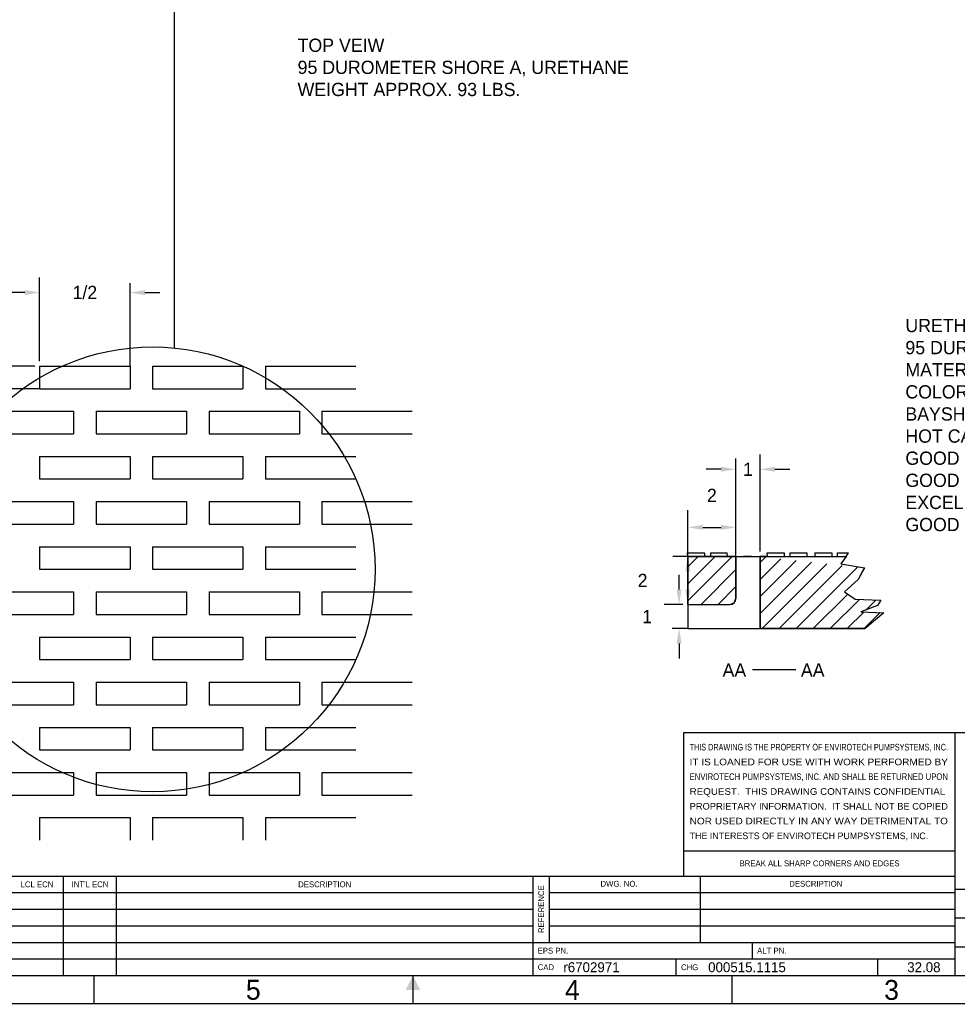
# Model space of a CAD drawing. Extents: x 0 to 108, y 0 to 78.
# Tile 2 of 53: x 38 to 77, y 0 to 41. Entities that reach past the tile are written whole.
import ezdxf
from ezdxf.enums import TextEntityAlignment as Align

# ---------------------------------------------------------------- set-up
doc = ezdxf.new("R2010")
doc.units = 0
doc.header["$LTSCALE"] = 3.5
doc.header["$MEASUREMENT"] = 0
for name, color, linetype in [('$INFO', 7, 'CONTINUOUS'), ('BORDER-35', 1, 'CONTINUOUS'), ('BORDER-50', 2, 'CONTINUOUS'), ('BORDER-70', 6, 'CONTINUOUS'), ('BORDER_OUTLINE-70', 5, 'CONTINUOUS'), ('DIMENSIONS-35', 7, 'CONTINUOUS'), ('MEDIUM-50', 2, 'CONTINUOUS'), ('OBJECT-70', 3, 'CONTINUOUS'), ('TEXT-50', 2, 'CONTINUOUS')]:
    doc.layers.add(name, color=color, linetype=linetype)
doc.styles.add('BGA-STD', font='bgastd')
doc.styles.add('BGA-STD-4', font='bgastd', dxfattribs={"height": 0.55118})
doc.dimstyles.get("Standard").update_dxf_attribs({"dimtxt": 0.18, "dimasz": 0.18, "dimexe": 0.18, "dimexo": 0.0625, "dimgap": 0.09, "dimtad": 0, "dimtih": 1, "dimtoh": 1, "dimdec": 4, "dimzin": 0, "dimdsep": 46, "dimtxsty": 'Standard', "dimcen": 0.09, "dimadec": 0, "dimazin": 0, "dimtfac": 1, "dimtdec": 4, "dimtofl": 0, "dimtmove": 0, "dimatfit": 3, "dimfxl": 0, "dimtolj": 1, "dimtzin": 0, "dimarcsym": 0})
pattern_1 = [(45, (40.60014, -45.7826), (-0.3535534, 0.3535534), [])]

# ---------------------------------------------------------------- blocks, each defined once
blk = doc.blocks.new('BORDRDD')
at = {"layer": 'BORDER-35'}
for p, q in [((288.18, 8.46), (288.18, 38.46)), ((304.18, 8.46), (304.18, 38.46)), ((434.68, 18.46), (434.68, 38.46)), ((480.25, 18.46), (480.25, 38.46)), ((224.18, 33.46), (429.68, 33.46)), ((434.67, 33.46), (556.98, 33.46)), ((556.98, 34.5), (649.56, 34.5)), ((224.18, 28.46), (429.68, 28.46)), ((434.67, 28.46), (556.98, 28.46)), ((556.98, 25.82), (649.56, 25.82)), ((224.18, 23.46), (429.68, 23.46)), ((434.67, 23.46), (556.98, 23.46)), ((224.18, 18.46), (429.68, 18.46)), ((556.98, 17.14), (649.56, 17.14)), ((224.18, 13.46), (429.68, 13.46)), ((0, 0), (787, 0))]:
    blk.add_line(p, q, dxfattribs=at)
at = {"layer": 'BORDER-50'}
for p, q in [((429.68, 38.46), (429.68, 8.46)), ((429.68, 18.46), (434.68, 18.46)), ((434.68, 18.46), (556.98, 18.46)), ((495.83, 18.46), (495.83, 13.46)), ((429.68, 13.46), (556.98, 13.46)), ((472.78, 13.46), (472.78, 8.46)), ((533.55, 13.46), (533.55, 8.46)), ((297.3, 8.46), (297.3, -0.22)), ((393.5, 8.46), (393.5, -0.22)), ((489.7, 8.46), (489.7, -0.22))]:
    blk.add_line(p, q, dxfattribs=at)
at = {"layer": 'BORDER-70'}
blk.add_solid([(391.33, 4.12), (395.67, 4.12), (393.5, 8.46)], dxfattribs=at)
at = {"layer": 'BORDER_OUTLINE-70'}
for p, q in [((475.24, 81.74), (556.98, 81.74)), ((475.24, 46.1), (475.24, 81.74)), ((556.98, 8.46), (556.98, 81.74)), ((556.98, 81.74), (778.32, 81.74)), ((475.24, 46.1), (556.98, 46.1)), ((475.24, 38.46), (475.24, 46.1)), ((13.68, 38.46), (475.24, 38.46)), ((475.24, 38.46), (556.98, 38.46)), ((8.68, 8.46), (778.32, 8.46))]:
    blk.add_line(p, q, dxfattribs=at)
at = {"layer": 'BORDER-35', "style": 'BGA-STD'}
for s, width, p, p2 in [('THIS DRAWING IS THE PROPERTY OF ENVIROTECH PUMPSYSTEMS, INC.', 0.721647, (476.94, 76.32), (554.81, 76.32)), ('IT IS LOANED FOR USE WITH WORK PERFORMED BY', 0.9699, (476.94, 71.86), (554.81, 71.86)), ('ENVIROTECH PUMPSYSTEMS, INC. AND SHALL BE RETURNED UPON', 0.764137, (476.94, 67.41), (554.81, 67.41)), ('REQUEST.  THIS DRAWING CONTAINS CONFIDENTIAL ', 0.976853, (476.94, 62.95), (554.81, 62.95)), ('PROPRIETARY INFORMATION.  IT SHALL NOT BE COPIED', 0.91765, (476.94, 58.49), (554.81, 58.49)), ('NOR USED DIRECTLY IN ANY WAY DETRIMENTAL TO', 0.998322, (476.94, 54.04), (554.81, 54.04))]:
    blk.add_text(s, height=2, dxfattribs=dict(at, width=width)).set_placement(p, p2, align=Align.FIT)
at = {"layer": 'BORDER-35'}
for s, height, style, p in [('THE INTERESTS OF ENVIROTECH PUMPSYSTEMS, INC.', 2, 'BGA-STD', (476.94, 49.58)), ('EPS PN.', 1.75, 'BGA-STD-4', (431.12, 15.08)), ('ALT PN.', 1.75, 'BGA-STD-4', (497.29, 15.08)), ('CAD', 1.75, 'BGA-STD-4', (431.13, 10.08)), ('CHG', 1.75, 'BGA-STD-4', (474.34, 10.08))]:
    blk.add_text(s, height=height, dxfattribs=dict(at, style=style)).set_placement(p)
at = {"layer": 'BORDER-35', "style": 'BGA-STD-4'}
for s, p in [('BREAK ALL SHARP CORNERS AND EDGES', (516.11, 42.28)), ('LCL ECN', (280.18, 35.96)), ("INT'L ECN", (296.18, 35.96)), ('DESCRIPTION', (366.93, 35.96))]:
    blk.add_text(s, height=1.75, dxfattribs=at).set_placement(p, align=Align.MIDDLE)
at = {"layer": 'BORDER-35', "style": 'BGA-STD'}
for s, p in [('DWG. NO.', (455.66, 35.25)), ('DESCRIPTION', (514.97, 35.25))]:
    blk.add_text(s, height=1.75, dxfattribs=at).set_placement(p, align=Align.CENTER)
at = {"layer": 'BORDER-35', "style": 'BGA-STD-4'}
blk.add_text('REFERENCE', height=1.75, rotation=90, dxfattribs=at).set_placement((432.18, 28.46), align=Align.MIDDLE)
at = {"layer": 'BORDER-70', "style": 'BGA-STD-4'}
for s, p in [('5', (345.4, 4.12)), ('4', (441.6, 4.12)), ('3', (537.81, 4.12))]:
    blk.add_text(s, height=6, dxfattribs=at).set_placement(p, align=Align.MIDDLE)
blk = doc.blocks.new('DATA2RDD')
at = {"layer": 'BORDER-50', "style": 'BGA-STD-4'}
blk.add_attdef('SIDE_DWG_NO', (780.62, 255.49), '', height=4, rotation=270, dxfattribs=at)
at = {"layer": 'BORDER-50', "style": 'BGA-STD-4', "flags": 1}
for tag, p in [('IN', (595.89, 70.45)), ('MM', (621.22, 70.45))]:
    blk.add_attdef(tag, text='', height=3, dxfattribs=at).set_placement(p, align=Align.CENTER)
at = {"layer": 'BORDER-50', "style": 'BGA-STD-4'}
for tag, p, height in [('SCALE', (662.78, 24.46), 4), ('CAD', (438.87, 9.46), 3), ('CHG', (482.52, 9.46), 3), ('TIME', (542.54, 9.46), 3)]:
    blk.add_attdef(tag, p, '', height=height, dxfattribs=at)
blk = doc.blocks.new('*D24')
at = {"layer": 'DIMENSIONS-35', "lineweight": -2}
for p, q in [((68.644, 18.787), (68.644, 22.82)), ((67.024, 22.2), (66.404, 22.2)), ((69.264, 22.2), (69.885, 22.2))]:
    blk.add_line(p, q, dxfattribs=at)
at = {"layer": 'DIMENSIONS-35'}
for points in [[(67.024, 22.303), (67.024, 22.096), (67.644, 22.2)], [(69.264, 22.303), (69.264, 22.096), (68.644, 22.2)]]:
    blk.add_solid(points, dxfattribs=at)
at = {"layer": 'DIMENSIONS-35', "color": 2, "insert": (68.144, 22.2), "char_height": 0.5512, "attachment_point": 5, "style": 'BGA-STD-4'}
blk.add_mtext('\\A1;1', dxfattribs=at)
blk = doc.blocks.new('*D25')
at = {"layer": 'DIMENSIONS-35', "lineweight": -2}
for p, q in [((67.644, 18.787), (67.644, 20.406)), ((66.264, 19.786), (67.024, 19.786))]:
    blk.add_line(p, q, dxfattribs=at)
at = {"layer": 'DIMENSIONS-35'}
for points in [[(66.264, 19.889), (66.264, 19.682), (65.644, 19.786)], [(67.024, 19.889), (67.024, 19.682), (67.644, 19.786)]]:
    blk.add_solid(points, dxfattribs=at)
at = {"layer": 'DIMENSIONS-35', "color": 2, "insert": (66.644, 21.115), "char_height": 0.5512, "attachment_point": 5, "style": 'BGA-STD-4'}
blk.add_mtext('\\A1;2', dxfattribs=at)
blk = doc.blocks.new('*D26')
at = {"layer": 'DIMENSIONS-35', "lineweight": -2}
for p, q in [((65.282, 17.2), (65.282, 17.82)), ((65.437, 16.58), (64.661, 16.58)), ((65.282, 14.96), (65.282, 14.34))]:
    blk.add_line(p, q, dxfattribs=at)
at = {"layer": 'DIMENSIONS-35'}
for points in [[(65.178, 17.2), (65.385, 17.2), (65.282, 16.58)], [(65.178, 14.96), (65.385, 14.96), (65.282, 15.58)]]:
    blk.add_solid(points, dxfattribs=at)
at = {"layer": 'DIMENSIONS-35', "color": 2, "insert": (63.953, 16.08), "char_height": 0.5512, "attachment_point": 5, "style": 'BGA-STD-4'}
blk.add_mtext('\\A1;1', dxfattribs=at)
blk = doc.blocks.new('*D27')
at = {"layer": 'DIMENSIONS-35', "lineweight": -2}
for p, q in [((65.437, 18.58), (65.024, 18.58)), ((65.644, 17.2), (65.644, 17.96))]:
    blk.add_line(p, q, dxfattribs=at)
at = {"layer": 'DIMENSIONS-35'}
for points in [[(65.541, 17.96), (65.748, 17.96), (65.644, 18.58)], [(65.541, 17.2), (65.748, 17.2), (65.644, 16.58)]]:
    blk.add_solid(points, dxfattribs=at)
at = {"layer": 'DIMENSIONS-35', "color": 2, "insert": (63.764, 17.58), "char_height": 0.5512, "attachment_point": 5, "style": 'BGA-STD-4'}
blk.add_mtext('\\A1;2', dxfattribs=at)
blk = doc.blocks.new('*D29')
at = {"layer": 'DIMENSIONS-35', "lineweight": -2}
for p, q in [((30.082, 27.107), (30.082, 27.728)), ((38.513, 26.487), (29.462, 26.487)), ((30.082, 24.929), (30.082, 24.309))]:
    blk.add_line(p, q, dxfattribs=at)
at = {"layer": 'DIMENSIONS-35'}
for points in [[(29.979, 27.107), (30.186, 27.107), (30.082, 26.487)], [(29.979, 24.929), (30.186, 24.929), (30.082, 25.549)]]:
    blk.add_solid(points, dxfattribs=at)
at = {"layer": 'DIMENSIONS-35', "color": 2, "insert": (28.465, 26.018), "char_height": 0.5512, "attachment_point": 5, "style": 'BGA-STD-4'}
blk.add_mtext('\\A1;1/8', dxfattribs=at)
blk = doc.blocks.new('*D30')
at = {"layer": 'DIMENSIONS-35', "lineweight": -2}
for p, q in [((38.72, 26.694), (38.72, 30.163)), ((38.1, 29.543), (37.48, 29.543)), ((43.093, 29.543), (43.713, 29.543))]:
    blk.add_line(p, q, dxfattribs=at)
at = {"layer": 'DIMENSIONS-35'}
for points in [[(38.1, 29.646), (38.1, 29.44), (38.72, 29.543)], [(43.093, 29.646), (43.093, 29.44), (42.473, 29.543)]]:
    blk.add_solid(points, dxfattribs=at)
at = {"layer": 'DIMENSIONS-35', "color": 2, "insert": (40.597, 29.543), "char_height": 0.5512, "attachment_point": 5, "style": 'BGA-STD-4'}
blk.add_mtext('\\A1;1/2', dxfattribs=at)

msp = doc.modelspace()

# ---------------------------------------------------------------- hatches: boundary and pattern name
at = {"layer": 'TEXT-50'}
h = msp.add_hatch(dxfattribs=at)
h.set_pattern_fill('_USER', color=256, scale=0.5, angle=45, style=0, pattern_type=0)
h.set_pattern_definition(pattern_1)
h.paths.add_polyline_path([(67.6441, 16.83), (67.6441, 18.58), (65.6441, 18.58), (65.6441, 16.58), (67.3941, 16.58), (67.5709, 16.6532)])
h = msp.add_hatch(dxfattribs=at)
h.set_pattern_fill('_USER', color=256, scale=0.5, angle=45, style=0, pattern_type=0)
h.set_pattern_definition(pattern_1)
h.paths.add_polyline_path([(68.6441, 18.58), (72.2182, 18.58), (72.0015, 18.2662), (72.9775, 18.1036), (72.7261, 17.6161), (72.1494, 17.1138), (72.593, 16.8035), (73.6577, 16.7592), (73.5246, 16.5376), (72.8296, 16.2716), (73.7908, 16.2421), (73.011, 15.58), (68.6441, 15.58)])
edge = h.paths.add_edge_path(flags=16)
edge.add_line((72.0015, 18.2662), (72.9775, 18.1036))
edge.add_line((72.2182, 18.58), (72.0015, 18.2662))
edge.add_line((68.6441, 18.58), (72.2182, 18.58))

# ---------------------------------------------------------------- linework, layer by layer
at = {"layer": 'DIMENSIONS-35'}
for p, q in [((42.4729, 26.4872), (42.4729, 29.9314)), ((38.7203, 25.5491), (29.4712, 25.5491)), ((67.6441, 18.58), (67.6441, 22.6466)), ((65.6441, 18.58), (65.6441, 20.5009)), ((65.6441, 15.58), (64.9908, 15.58))]:
    msp.add_line(p, q, dxfattribs=at)
at = {"layer": 'OBJECT-70'}
for p, q in [((38.7203, 26.4872), (42.4729, 26.4872)), ((38.7203, 26.4872), (38.7203, 25.5491)), ((40.1275, 26.4872), (41.0657, 26.4872)), ((42.4729, 26.4872), (42.4729, 25.5491)), ((43.411, 26.4872), (43.411, 25.5491)), ((43.411, 26.4872), (47.1636, 26.4872)), ((44.8182, 26.4872), (45.7564, 26.4872)), ((47.1636, 26.4872), (47.1636, 25.5491)), ((48.1017, 26.4872), (51.8542, 26.4872)), ((48.1017, 26.4872), (48.1017, 25.5491)), ((49.5089, 26.4872), (50.447, 26.4872)), ((38.7203, 25.5491), (42.4729, 25.5491)), ((43.411, 25.5491), (47.1636, 25.5491)), ((48.1017, 25.5491), (51.8542, 25.5491)), ((36.375, 24.6109), (40.1275, 24.6109)), ((40.1275, 24.6109), (40.1275, 23.6728)), ((41.0657, 24.6109), (44.8182, 24.6109)), ((41.0657, 24.6109), (41.0657, 23.6728)), ((44.8182, 24.6109), (44.8182, 23.6728)), ((45.7564, 24.6109), (49.5089, 24.6109)), ((45.7564, 24.6109), (45.7564, 23.6728)), ((49.5089, 24.6109), (49.5089, 23.6728)), ((50.447, 24.6109), (50.447, 23.6728)), ((50.447, 24.6109), (54.1996, 24.6109)), ((36.375, 23.6728), (40.1275, 23.6728)), ((41.0657, 23.6728), (44.8182, 23.6728)), ((45.7564, 23.6728), (49.5089, 23.6728)), ((50.447, 23.6728), (54.1996, 23.6728)), ((38.7203, 22.7346), (42.4729, 22.7346)), ((38.7203, 22.7346), (38.7203, 21.7965)), ((40.1275, 22.7346), (41.0657, 22.7346)), ((42.4729, 22.7346), (42.4729, 21.7965)), ((43.411, 22.7346), (43.411, 21.7965)), ((43.411, 22.7346), (47.1636, 22.7346)), ((44.8182, 22.7346), (45.7564, 22.7346)), ((47.1636, 22.7346), (47.1636, 21.7965)), ((48.1017, 22.7346), (51.8542, 22.7346)), ((48.1017, 22.7346), (48.1017, 21.7965)), ((49.5089, 22.7346), (50.447, 22.7346)), ((38.7203, 21.7965), (42.4729, 21.7965)), ((43.411, 21.7965), (47.1636, 21.7965)), ((48.1017, 21.7965), (51.8542, 21.7965)), ((36.375, 20.8584), (40.1275, 20.8584)), ((40.1275, 20.8584), (40.1275, 19.9202)), ((41.0657, 20.8584), (44.8182, 20.8584)), ((41.0657, 20.8584), (41.0657, 19.9202)), ((44.8182, 20.8584), (44.8182, 19.9202)), ((45.7564, 20.8584), (49.5089, 20.8584)), ((45.7564, 20.8584), (45.7564, 19.9202)), ((49.5089, 20.8584), (49.5089, 19.9202)), ((50.447, 20.8584), (50.447, 19.9202)), ((50.447, 20.8584), (54.1996, 20.8584)), ((36.375, 19.9202), (40.1275, 19.9202)), ((41.0657, 19.9202), (44.8182, 19.9202)), ((45.7564, 19.9202), (49.5089, 19.9202)), ((50.447, 19.9202), (54.1996, 19.9202)), ((38.7203, 18.9821), (42.4729, 18.9821)), ((38.7203, 18.9821), (38.7203, 18.044)), ((40.1275, 18.9821), (41.0657, 18.9821)), ((42.4729, 18.9821), (42.4729, 18.044)), ((43.411, 18.9821), (43.411, 18.044)), ((43.411, 18.9821), (47.1636, 18.9821)), ((44.8182, 18.9821), (45.7564, 18.9821)), ((47.1636, 18.9821), (47.1636, 18.044)), ((48.1017, 18.9821), (51.8542, 18.9821)), ((48.1017, 18.9821), (48.1017, 18.044)), ((49.5089, 18.9821), (50.447, 18.9821)), ((65.6441, 18.58), (65.3136, 18.5798)), ((65.6441, 18.58), (65.6317, 18.7224)), ((65.6317, 18.7224), (66.3339, 18.7224)), ((67.6441, 18.58), (65.6441, 18.58)), ((65.6441, 16.58), (65.6441, 18.58)), ((66.3053, 18.5804), (65.9747, 18.5802)), ((66.3332, 18.7185), (66.3339, 18.7224)), ((66.3332, 18.7185), (66.3376, 18.5761)), ((66.3332, 18.7185), (66.3332, 18.7185)), ((66.5831, 18.7262), (66.5875, 18.5838)), ((66.5832, 18.7224), (67.2847, 18.7224)), ((66.9665, 18.5809), (66.6359, 18.5807)), ((67.297, 18.5811), (67.2847, 18.7224)), ((67.6441, 18.58), (68.6441, 18.58)), ((67.6441, 18.58), (67.6441, 16.83)), ((68.2888, 18.5818), (67.9582, 18.5816)), ((68.95, 18.5822), (68.6194, 18.582)), ((68.6441, 18.58), (68.6441, 15.58)), ((68.6441, 18.58), (72.2182, 18.58)), ((68.95, 18.5822), (68.9377, 18.7224)), ((68.9377, 18.7224), (69.6424, 18.7224)), ((69.6424, 18.7224), (69.6424, 18.58)), ((69.8975, 18.5917), (69.8975, 18.7224)), ((69.8975, 18.7224), (70.5907, 18.7224)), ((69.8975, 18.5917), (69.8975, 18.5917)), ((69.8975, 18.5917), (69.8975, 18.58)), ((70.5907, 18.7224), (70.5907, 18.58)), ((70.9213, 18.7224), (70.9213, 18.58)), ((70.9213, 18.7224), (71.626, 18.7224)), ((71.626, 18.7224), (71.626, 18.58)), ((71.842, 18.7224), (71.842, 18.58)), ((71.842, 18.7224), (72.3212, 18.7224)), ((72.2182, 18.58), (72.0015, 18.2662)), ((72.2182, 18.58), (72.3212, 18.7224)), ((38.7203, 18.044), (42.4729, 18.044)), ((43.411, 18.044), (47.1636, 18.044)), ((48.1017, 18.044), (51.8542, 18.044)), ((72.0015, 18.2662), (72.9775, 18.1036)), ((72.9775, 18.1036), (72.8444, 17.8673)), ((72.7261, 17.6161), (72.1494, 17.1138)), ((72.8444, 17.8673), (72.7261, 17.6161)), ((36.375, 17.1058), (40.1275, 17.1058)), ((40.1275, 17.1058), (40.1275, 16.1677)), ((41.0657, 17.1058), (44.8182, 17.1058)), ((41.0657, 17.1058), (41.0657, 16.1677)), ((44.8182, 17.1058), (44.8182, 16.1677)), ((45.7564, 17.1058), (49.5089, 17.1058)), ((45.7564, 17.1058), (45.7564, 16.1677)), ((49.5089, 17.1058), (49.5089, 16.1677)), ((50.447, 17.1058), (50.447, 16.1677)), ((50.447, 17.1058), (54.1996, 17.1058)), ((72.1494, 17.1138), (72.593, 16.8035)), ((72.593, 16.8035), (73.6577, 16.7592)), ((65.6441, 16.58), (65.6441, 15.58)), ((65.6441, 16.58), (67.3941, 16.58)), ((73.5246, 16.5376), (72.8296, 16.2716)), ((73.6577, 16.7592), (73.5246, 16.5376)), ((36.375, 16.1677), (40.1275, 16.1677)), ((41.0657, 16.1677), (44.8182, 16.1677)), ((45.7564, 16.1677), (49.5089, 16.1677)), ((50.447, 16.1677), (54.1996, 16.1677)), ((72.8296, 16.2716), (73.7908, 16.2421)), ((73.7908, 16.2421), (73.011, 15.58)), ((65.6441, 15.58), (68.6441, 15.58)), ((68.6441, 15.58), (73.011, 15.58)), ((38.7203, 15.2296), (42.4729, 15.2296)), ((38.7203, 15.2296), (38.7203, 14.2914)), ((40.1275, 15.2296), (41.0657, 15.2296)), ((42.4729, 15.2296), (42.4729, 14.2914)), ((43.411, 15.2296), (43.411, 14.2914)), ((43.411, 15.2296), (47.1636, 15.2296)), ((44.8182, 15.2296), (45.7564, 15.2296)), ((47.1636, 15.2296), (47.1636, 14.2914)), ((48.1017, 15.2296), (51.8542, 15.2296)), ((48.1017, 15.2296), (48.1017, 14.2914)), ((49.5089, 15.2296), (50.447, 15.2296)), ((38.7203, 14.2914), (42.4729, 14.2914)), ((43.411, 14.2914), (47.1636, 14.2914)), ((48.1017, 14.2914), (51.8542, 14.2914)), ((36.375, 13.3533), (40.1275, 13.3533)), ((40.1275, 13.3533), (40.1275, 12.4152)), ((41.0657, 13.3533), (44.8182, 13.3533)), ((41.0657, 13.3533), (41.0657, 12.4152)), ((44.8182, 13.3533), (44.8182, 12.4152)), ((45.7564, 13.3533), (49.5089, 13.3533)), ((45.7564, 13.3533), (45.7564, 12.4152)), ((49.5089, 13.3533), (49.5089, 12.4152)), ((50.447, 13.3533), (50.447, 12.4152)), ((50.447, 13.3533), (54.1996, 13.3533)), ((36.375, 12.4152), (40.1275, 12.4152)), ((41.0657, 12.4152), (44.8182, 12.4152)), ((45.7564, 12.4152), (49.5089, 12.4152)), ((50.447, 12.4152), (54.1996, 12.4152)), ((38.7203, 11.477), (42.4729, 11.477)), ((38.7203, 11.477), (38.7203, 10.5389)), ((40.1275, 11.477), (41.0657, 11.477)), ((42.4729, 11.477), (42.4729, 10.5389)), ((43.411, 11.477), (43.411, 10.5389)), ((43.411, 11.477), (47.1636, 11.477)), ((44.8182, 11.477), (45.7564, 11.477)), ((47.1636, 11.477), (47.1636, 10.5389)), ((48.1017, 11.477), (51.8542, 11.477)), ((48.1017, 11.477), (48.1017, 10.5389)), ((49.5089, 11.477), (50.447, 11.477)), ((38.7203, 10.5389), (42.4729, 10.5389)), ((43.411, 10.5389), (47.1636, 10.5389)), ((48.1017, 10.5389), (51.8542, 10.5389)), ((36.375, 9.6008), (40.1275, 9.6008)), ((40.1275, 9.6008), (40.1275, 8.6626)), ((41.0657, 9.6008), (44.8182, 9.6008)), ((41.0657, 9.6008), (41.0657, 8.6626)), ((44.8182, 9.6008), (44.8182, 8.6626)), ((45.7564, 9.6008), (49.5089, 9.6008)), ((45.7564, 9.6008), (45.7564, 8.6626)), ((49.5089, 9.6008), (49.5089, 8.6626)), ((50.447, 9.6008), (50.447, 8.6626)), ((50.447, 9.6008), (54.1996, 9.6008)), ((36.375, 8.6626), (40.1275, 8.6626)), ((41.0657, 8.6626), (44.8182, 8.6626)), ((45.7564, 8.6626), (49.5089, 8.6626)), ((50.447, 8.6626), (54.1996, 8.6626)), ((38.7203, 7.7245), (42.4729, 7.7245)), ((38.7203, 7.7245), (38.7203, 6.7863)), ((40.1275, 7.7245), (41.0657, 7.7245)), ((42.4729, 7.7245), (42.4729, 6.7863)), ((43.411, 7.7245), (43.411, 6.7863)), ((43.411, 7.7245), (47.1636, 7.7245)), ((44.8182, 7.7245), (45.7564, 7.7245)), ((47.1636, 7.7245), (47.1636, 6.7863)), ((48.1017, 7.7245), (51.8542, 7.7245)), ((48.1017, 7.7245), (48.1017, 6.7863)), ((49.5089, 7.7245), (50.447, 7.7245))]:
    msp.add_line(p, q, dxfattribs=at)
for points in [[(65.6441, 18.58), (67.6441, 18.58)], [(67.6441, 16.83), (67.6441, 18.58), (65.6441, 18.58), (65.6441, 16.58), (67.3941, 16.58), (67.5709, 16.6532), (67.6441, 16.83)], [(68.6441, 18.58), (72.2182, 18.58), (72.0015, 18.2662), (72.9775, 18.1036), (72.7261, 17.6161), (72.1494, 17.1138), (72.593, 16.8035), (73.6577, 16.7592), (73.5246, 16.5376), (72.8296, 16.2716), (73.7908, 16.2421), (73.011, 15.58), (68.6441, 15.58), (68.6441, 18.58)]]:
    msp.add_lwpolyline(points, dxfattribs=at)
msp.add_circle((43.411, 18.044), 9.2396, dxfattribs=at)
msp.add_arc((67.3941, 16.83), 0.25, 270, 0, dxfattribs=at)
at = {"layer": 'TEXT-50'}
msp.add_line((68.3344, 13.8783), (70.1294, 13.8783), dxfattribs=at)

# ---------------------------------------------------------------- block references
at = {"layer": '$INFO', "xscale": 0.137795, "yscale": 0.137795, "zscale": 0.137795}
msp.add_blockref('BORDRDD', (0, 0), dxfattribs=at)
msp.add_blockref('DATA2RDD', (0, 0), dxfattribs=at).add_auto_attribs({'SIDE_DWG_NO': 'R-67-0297-1', 'SCALE': '1:3.5', 'CAD': 'r6702971', 'CHG': '000515.1115', 'TIME': '32.08'})

# ---------------------------------------------------------------- texts
at = {"layer": 'TEXT-50', "char_height": 0.55118, "attachment_point": 1, "style": 'BGA-STD-4'}
for s, insert, width in [('TOP VEIW \\P95 DUROMETER SHORE A, URETHANE\\PWEIGHT APPROX. 93 LBS.', (49.4352, 40.0946), 28.552), ('URETHANE SPECIFICATIONS:\\P95 DUROMETER SHORE A, URETHANE\\PMATERIAL: 565 MDI ETHER\\PCOLOR BLUE, 7500 PSI TENSILE, 380% ELONGATION,\\PBAYSHORE RESILIANCE 38, MAXIMUM SERVICE TEMPERATURE 180 F, \\PHOT CAST URETHANE, \\PGOOD COMPRESION SET RESISTANCE, \\PGOOD RESISTANCE TO HYDROCARBONS, OIL AND GASOLINE,\\PEXCELLENT RESISTANCE TO MOSITURE,\\PGOOD RESISTANCE TO DILUTE ACIDS', (74.6823, 28.4493), 30.593), ('AA', (67.0875, 14.1313), 1.063), ('AA', (70.3421, 14.1313), 1.063)]:
    msp.add_mtext(s, dxfattribs=dict(at, insert=insert, width=width))

# ---------------------------------------------------------------- dimensions: what is measured, and where the dimension line sits
at = {"layer": 'DIMENSIONS-35'}
for base, p1, p2, text, picture, middle in [((38.7203, 29.5429), (42.4729, 26.4872), (38.7203, 26.4872), '1/2', '*D30', (40.5966, 29.5429)), ((68.6441, 22.1996), (67.6441, 18.58), (68.6441, 18.58), '1', '*D24', (68.1441, 22.1996)), ((67.6441, 19.7857), (65.6441, 18.58), (67.6441, 18.58), '2', '*D25', (66.6441, 21.1146))]:
    dim = msp.add_linear_dim(base=base, p1=p1, p2=p2, text=text, dimstyle='Standard', override={"dimscale": 3.5, "dimtxt": 0.1575, "dimasz": 0.1772, "dimexe": 0.1772, "dimexo": 0.0591, "dimdec": 3, "dimtxsty": 'BGA-STD-4', "dimcen": 0.0984, "dimse1": 1, "dimclrd": 256, "dimclre": 256, "dimclrt": 2, "dimtdec": 3, "dimtmove": 2}, dxfattribs=at)
    dim.commit()
    dim.dimension.update_dxf_attribs({"geometry": picture, "text_midpoint": middle})
for base, p1, p2, text, picture, middle in [((30.0823, 26.4872), (38.7203, 25.5491), (38.7203, 26.4872), '1/8', '*D29', (28.4647, 26.0181)), ((65.6441, 18.58), (65.6441, 16.58), (65.6441, 18.58), '2', '*D27', (63.7641, 17.58)), ((65.2816, 16.58), (65.6441, 15.58), (65.6441, 16.58), '1', '*D26', (63.9527, 16.08))]:
    dim = msp.add_linear_dim(base=base, p1=p1, p2=p2, angle=90, text=text, dimstyle='Standard', override={"dimscale": 3.5, "dimtxt": 0.1575, "dimasz": 0.1772, "dimexe": 0.1772, "dimexo": 0.0591, "dimdec": 3, "dimtxsty": 'BGA-STD-4', "dimcen": 0.0984, "dimse1": 1, "dimclrd": 256, "dimclre": 256, "dimclrt": 2, "dimtdec": 3, "dimtmove": 2}, dxfattribs=at)
    dim.commit()
    dim.dimension.update_dxf_attribs({"geometry": picture, "text_midpoint": middle})

# ---------------------------------------------------------------- leaders
at = {"layer": 'MEDIUM-50'}
msp.add_leader([(44.31, 46.8091), (44.3088, 27.2398)], dimstyle='Standard', override={"dimscale": 3.5, "dimtxt": 0.1575, "dimasz": 0.1772, "dimexe": 0.1772, "dimexo": 0.0591, "dimgap": 0.09, "dimtad": 0, "dimdec": 3, "dimtxsty": 'BGA-STD-4', "dimcen": 0.0984, "dimse1": 1, "dimclrd": 256, "dimclre": 256, "dimclrt": 2, "dimtdec": 3, "dimtmove": 2}, dxfattribs=at)

doc.saveas('drawing.dxf')
